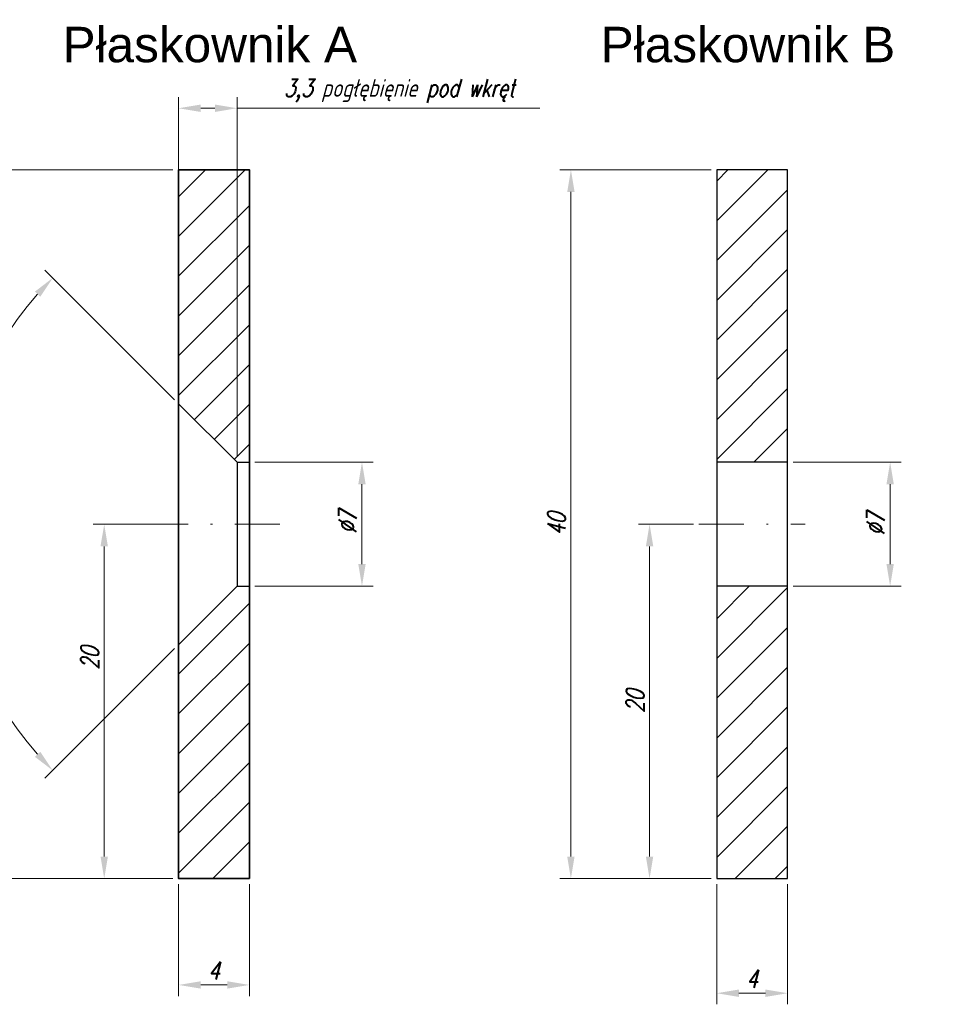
# Model space of a CAD drawing. Header units: millimetres. Extents: x -176817 to 571382, y -58489 to 156123.
# Tile 115 of 256: x -73464 to -73413, y 101674 to 101729. Entities that reach past the tile are written whole.
import ezdxf

# ---------------------------------------------------------------- set-up
doc = ezdxf.new("R2010")
doc.units = ezdxf.units.MM
doc.header["$LTSCALE"] = 0.2
doc.linetypes.add('DASHDOT', pattern=[25.4, 12.7, -6.35, 0, -6.35])
doc.layers.get('Defpoints').update_dxf_attribs({"lineweight": 13})
for name, color, linetype, lineweight in [('-AAA Kontur', 7, 'Continuous', 35), ('-AAA Opisy2', 71, 'Continuous', 18), ('-AAA Osie', 6, 'DASHDOT', 9), ('-AAA Widok', 2, 'Continuous', 30), ('-AAA Wymiar', 1, 'Continuous', 18), ('AM_8', 1, 'Continuous', 13)]:
    doc.layers.add(name, color=color, linetype=linetype, lineweight=lineweight)
doc.styles.get("Standard").update_dxf_attribs({"font": 'arial.ttf'})
doc.styles.add('WYMIARY', font='ROMANS.shx', dxfattribs={"width": 0.75, "oblique": 15})
doc.dimstyles.new('1 do 1', dxfattribs={"dimtxt": 2, "dimasz": 2.5, "dimexe": 1.25, "dimexo": 0.625, "dimtad": 1, "dimdec": 1, "dimtxsty": 'WYMIARY', "dimcen": 2.5, "dimclrd": 256, "dimclre": 256, "dimclrt": 5, "dimadec": 0, "dimazin": 0, "dimtfac": 1, "dimtdec": 1, "dimtmove": 0, "dimatfit": 3, "dimfxl": 1.25, "dimlwd": -1, "dimlwe": -1, "dimarcsym": 0})

# ---------------------------------------------------------------- blocks, each defined once
blk = doc.blocks.new('*D70')
at = {"layer": '-AAA Wymiar', "transparency": 16777216}
for p, q in [((-73455.361, 101707.815), (-73462.677, 101715.13)), ((-73455.361, 101693.773), (-73462.677, 101686.458))]:
    blk.add_line(p, q, dxfattribs=at)
blk.add_arc((-73448.34, 101700.794), 19.65, 138.6455, 221.3545, dxfattribs=at)
for points in [[(-73463.242, 101713.919), (-73462.938, 101713.634), (-73462.235, 101714.688)], [(-73462.938, 101687.954), (-73463.242, 101687.669), (-73462.235, 101686.9)]]:
    blk.add_solid(points, dxfattribs=at)
at = {"layer": 'Defpoints', "color": 0, "transparency": 16777216}
for p in [(-73455.14, 101707.594, 0), (-73467.32, 101705.88), (-73451.84, 101704.294, 0), (-73451.84, 101697.294, 0), (-73455.14, 101693.994, 0)]:
    blk.add_point(p, dxfattribs=at)
at = {"layer": '-AAA Wymiar', "color": 5, "transparency": 16777216, "insert": (-73468.802, 101700.794), "char_height": 1, "attachment_point": 5, "rotation": 90, "style": 'WYMIARY'}
blk.add_mtext('90°', dxfattribs=at)
blk = doc.blocks.new('*D71')
at = {"layer": '-AAA Wymiar', "transparency": 16777216}
for p, q in [((-73450.828, 101704.294), (-73444.166, 101704.294)), ((-73444.791, 101703.044), (-73444.791, 101698.544)), ((-73450.828, 101697.294), (-73444.166, 101697.294))]:
    blk.add_line(p, q, dxfattribs=at)
for points in [[(-73444.999, 101703.044), (-73444.582, 101703.044), (-73444.791, 101704.294)], [(-73444.999, 101698.544), (-73444.582, 101698.544), (-73444.791, 101697.294)]]:
    blk.add_solid(points, dxfattribs=at)
at = {"layer": 'Defpoints', "color": 0, "transparency": 16777216}
for p in [(-73451.14, 101704.294, 0), (-73451.14, 101697.294, 0), (-73444.791, 101697.294)]:
    blk.add_point(p, dxfattribs=at)
at = {"layer": '-AAA Wymiar', "color": 5, "transparency": 16777216, "insert": (-73445.603, 101700.901), "char_height": 1, "attachment_point": 5, "rotation": 90, "style": 'WYMIARY'}
blk.add_mtext('%%c7', dxfattribs=at)
blk = doc.blocks.new('*D72')
at = {"layer": '-AAA Wymiar', "transparency": 16777216}
for p, q in [((-73455.453, 101720.794), (-73473.568, 101720.794)), ((-73472.943, 101719.544), (-73472.943, 101682.044)), ((-73455.453, 101680.794), (-73473.568, 101680.794))]:
    blk.add_line(p, q, dxfattribs=at)
for points in [[(-73473.152, 101719.544), (-73472.735, 101719.544), (-73472.943, 101720.794)], [(-73473.152, 101682.044), (-73472.735, 101682.044), (-73472.943, 101680.794)]]:
    blk.add_solid(points, dxfattribs=at)
at = {"layer": 'Defpoints', "color": 0, "transparency": 16777216}
for p in [(-73455.14, 101720.794, 0), (-73472.943, 101680.794), (-73455.14, 101680.794, 0)]:
    blk.add_point(p, dxfattribs=at)
at = {"layer": '-AAA Wymiar', "color": 5, "transparency": 16777216, "insert": (-73473.756, 101700.794), "char_height": 1, "attachment_point": 5, "rotation": 90, "style": 'WYMIARY'}
blk.add_mtext('40', dxfattribs=at)
blk = doc.blocks.new('*D73')
at = {"layer": '-AAA Wymiar', "transparency": 16777216}
for p, q in [((-73455.14, 101707.906), (-73455.14, 101724.89)), ((-73451.84, 101704.606), (-73451.84, 101724.89)), ((-73453.89, 101724.265), (-73453.09, 101724.265)), ((-73451.84, 101724.265), (-73434.766, 101724.265))]:
    blk.add_line(p, q, dxfattribs=at)
for points in [[(-73453.89, 101724.473), (-73453.89, 101724.056), (-73455.14, 101724.265)], [(-73453.09, 101724.473), (-73453.09, 101724.056), (-73451.84, 101724.265)]]:
    blk.add_solid(points, dxfattribs=at)
at = {"layer": 'Defpoints', "color": 0, "transparency": 16777216}
for p in [(-73451.84, 101724.265), (-73455.14, 101707.594, 0), (-73451.84, 101704.294, 0)]:
    blk.add_point(p, dxfattribs=at)
at = {"layer": '-AAA Wymiar', "color": 5, "transparency": 16777216, "insert": (-73442.678, 101725.244), "char_height": 1, "attachment_point": 5, "style": 'WYMIARY'}
blk.add_mtext('3,3 pogłębięnie pod wkręt', dxfattribs=at)
blk = doc.blocks.new('*D74')
at = {"layer": '-AAA Wymiar', "transparency": 16777216}
for p, q in [((-73455.453, 101700.794), (-73459.957, 101700.794)), ((-73459.332, 101682.044), (-73459.332, 101699.544)), ((-73455.453, 101680.794), (-73459.957, 101680.794))]:
    blk.add_line(p, q, dxfattribs=at)
for points in [[(-73459.541, 101699.544), (-73459.124, 101699.544), (-73459.332, 101700.794)], [(-73459.541, 101682.044), (-73459.124, 101682.044), (-73459.332, 101680.794)]]:
    blk.add_solid(points, dxfattribs=at)
at = {"layer": 'Defpoints', "color": 0, "transparency": 16777216}
for p in [(-73459.332, 101700.794), (-73455.14, 101700.794), (-73455.14, 101680.794)]:
    blk.add_point(p, dxfattribs=at)
at = {"layer": '-AAA Wymiar', "color": 5, "transparency": 16777216, "insert": (-73460.145, 101693.227), "char_height": 1, "attachment_point": 5, "rotation": 90, "style": 'WYMIARY'}
blk.add_mtext('20', dxfattribs=at)
blk = doc.blocks.new('*D75')
at = {"layer": '-AAA Wymiar', "transparency": 16777216}
for p, q in [((-73455.14, 101680.481), (-73455.14, 101674.172)), ((-73451.14, 101680.481), (-73451.14, 101674.172)), ((-73452.39, 101674.797), (-73453.89, 101674.797))]:
    blk.add_line(p, q, dxfattribs=at)
for points in [[(-73453.89, 101675.005), (-73453.89, 101674.589), (-73455.14, 101674.797)], [(-73452.39, 101675.005), (-73452.39, 101674.589), (-73451.14, 101674.797)]]:
    blk.add_solid(points, dxfattribs=at)
at = {"layer": 'Defpoints', "color": 0, "transparency": 16777216}
for p in [(-73455.14, 101680.794, 0), (-73451.14, 101680.794, 0), (-73455.14, 101674.797)]:
    blk.add_point(p, dxfattribs=at)
at = {"layer": '-AAA Wymiar', "color": 5, "transparency": 16777216, "insert": (-73453.14, 101675.609), "char_height": 1, "attachment_point": 5, "style": 'WYMIARY'}
blk.add_mtext('4', dxfattribs=at)
blk = doc.blocks.new('*D76')
at = {"layer": '-AAA Wymiar', "transparency": 16777216}
for p, q in [((-73420.467, 101704.294), (-73414.369, 101704.294)), ((-73414.994, 101703.044), (-73414.994, 101698.544)), ((-73420.467, 101697.294), (-73414.369, 101697.294))]:
    blk.add_line(p, q, dxfattribs=at)
for points in [[(-73415.202, 101703.044), (-73414.786, 101703.044), (-73414.994, 101704.294)], [(-73415.202, 101698.544), (-73414.786, 101698.544), (-73414.994, 101697.294)]]:
    blk.add_solid(points, dxfattribs=at)
at = {"layer": 'Defpoints', "color": 0, "transparency": 16777216}
for p in [(-73420.78, 101704.294, 0), (-73420.78, 101697.294, 0), (-73414.994, 101697.294)]:
    blk.add_point(p, dxfattribs=at)
at = {"layer": '-AAA Wymiar', "color": 5, "transparency": 16777216, "insert": (-73415.806, 101700.794), "char_height": 1, "attachment_point": 5, "rotation": 90, "style": 'WYMIARY'}
blk.add_mtext('%%C7', dxfattribs=at)
blk = doc.blocks.new('*D77')
at = {"layer": '-AAA Wymiar', "transparency": 16777216}
for p, q in [((-73426.092, 101700.794), (-73429.191, 101700.794)), ((-73428.566, 101682.044), (-73428.566, 101699.544)), ((-73425.092, 101680.794), (-73429.191, 101680.794))]:
    blk.add_line(p, q, dxfattribs=at)
for points in [[(-73428.775, 101699.544), (-73428.358, 101699.544), (-73428.566, 101700.794)], [(-73428.775, 101682.044), (-73428.358, 101682.044), (-73428.566, 101680.794)]]:
    blk.add_solid(points, dxfattribs=at)
at = {"layer": 'Defpoints', "color": 0, "transparency": 16777216}
for p in [(-73428.566, 101700.794), (-73425.78, 101700.794), (-73424.78, 101680.794)]:
    blk.add_point(p, dxfattribs=at)
at = {"layer": '-AAA Wymiar', "color": 5, "transparency": 16777216, "insert": (-73429.379, 101690.794), "char_height": 1, "attachment_point": 5, "rotation": 90, "style": 'WYMIARY'}
blk.add_mtext('20', dxfattribs=at)
blk = doc.blocks.new('*D78')
at = {"layer": '-AAA Wymiar', "transparency": 16777216}
for p, q in [((-73425.092, 101720.794), (-73433.629, 101720.794)), ((-73433.004, 101682.044), (-73433.004, 101719.544)), ((-73425.092, 101680.794), (-73433.629, 101680.794))]:
    blk.add_line(p, q, dxfattribs=at)
for points in [[(-73433.212, 101719.544), (-73432.796, 101719.544), (-73433.004, 101720.794)], [(-73433.212, 101682.044), (-73432.796, 101682.044), (-73433.004, 101680.794)]]:
    blk.add_solid(points, dxfattribs=at)
at = {"layer": 'Defpoints', "color": 0, "transparency": 16777216}
for p in [(-73433.004, 101720.794), (-73424.78, 101720.794), (-73424.78, 101680.794)]:
    blk.add_point(p, dxfattribs=at)
at = {"layer": '-AAA Wymiar', "color": 5, "transparency": 16777216, "insert": (-73433.816, 101700.794), "char_height": 1, "attachment_point": 5, "rotation": 90, "style": 'WYMIARY'}
blk.add_mtext('40', dxfattribs=at)
blk = doc.blocks.new('*D79')
at = {"layer": '-AAA Wymiar', "transparency": 16777216}
for p, q in [((-73424.78, 101680.481), (-73424.78, 101673.704)), ((-73420.78, 101680.481), (-73420.78, 101673.704)), ((-73423.53, 101674.329), (-73422.03, 101674.329))]:
    blk.add_line(p, q, dxfattribs=at)
for points in [[(-73423.53, 101674.538), (-73423.53, 101674.121), (-73424.78, 101674.329)], [(-73422.03, 101674.538), (-73422.03, 101674.121), (-73420.78, 101674.329)]]:
    blk.add_solid(points, dxfattribs=at)
at = {"layer": 'Defpoints', "color": 0, "transparency": 16777216}
for p in [(-73424.78, 101680.794), (-73420.78, 101680.794), (-73420.78, 101674.329)]:
    blk.add_point(p, dxfattribs=at)
at = {"layer": '-AAA Wymiar', "color": 5, "transparency": 16777216, "insert": (-73422.78, 101675.142), "char_height": 1, "attachment_point": 5, "style": 'WYMIARY'}
blk.add_mtext('4', dxfattribs=at)

msp = doc.modelspace()

# ---------------------------------------------------------------- hatches: boundary and pattern name
at = {"layer": 'AM_8'}
h = msp.add_hatch(dxfattribs=at)
h.set_pattern_fill('ANSI31', color=256, scale=0.5, style=0)
h.set_pattern_definition([(45, (-3754.0533, 694.4681), (-1.122532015, 1.122532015), [])])
h.paths.add_polyline_path([(-73451.1403, 101720.794), (-73455.1403, 101720.794), (-73455.1403, 101707.594), (-73451.8403, 101704.294), (-73451.1403, 101704.294)])
h.paths.add_polyline_path([(-73451.1403, 101697.294), (-73451.8403, 101697.294), (-73455.1403, 101693.994), (-73455.1403, 101680.794), (-73451.1403, 101680.794)])
h = msp.add_hatch(dxfattribs=at)
h.set_pattern_fill('ANSI31', color=256, scale=0.5, angle=180, style=0)
h.set_pattern_definition([(225, (-158879.5797, 79924.1495), (1.122532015, -1.122532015), [])])
h.paths.add_polyline_path([(-73424.7797, 101697.294), (-73424.7797, 101680.794), (-73420.7797, 101680.794), (-73420.7797, 101697.294)])
h.paths.add_polyline_path([(-73424.7797, 101720.794), (-73424.7797, 101704.294), (-73420.7797, 101704.294), (-73420.7797, 101706.794), (-73420.7797, 101720.794)])

# ---------------------------------------------------------------- linework, layer by layer
at = {"layer": '-AAA Kontur'}
msp.add_lwpolyline([(-73451.1403, 101680.794), (-73451.1403, 101720.794), (-73455.1403, 101720.794), (-73455.1403, 101680.794)], close=True, dxfattribs=at)
at = {"layer": '-AAA Osie'}
for p, q in [((-73457.1403, 101700.794), (-73449.1403, 101700.794)), ((-73425.7797, 101700.794), (-73419.7797, 101700.794))]:
    msp.add_line(p, q, dxfattribs=at)
at = {"layer": '-AAA Widok'}
for p, q in [((-73451.8403, 101704.294, 0), (-73451.8403, 101697.294, 0)), ((-73420.7797, 101704.294, 0), (-73424.7797, 101704.294)), ((-73420.7797, 101697.294, 0), (-73424.7797, 101697.294))]:
    msp.add_line(p, q, dxfattribs=at)
at = {"layer": '-AAA Widok', "elevation": 0}
msp.add_lwpolyline([(-73451.1403, 101680.794), (-73451.1403, 101720.794), (-73455.1403, 101720.794), (-73455.1403, 101680.794)], close=True, dxfattribs=at)
at = {"layer": '-AAA Widok'}
msp.add_lwpolyline([(-73420.7797, 101680.794), (-73420.7797, 101720.794), (-73424.7797, 101720.794), (-73424.7797, 101680.794)], close=True, dxfattribs=at)
at = {"layer": '-AAA Widok', "elevation": 0}
for points in [[(-73455.1403, 101707.594), (-73451.8403, 101704.294), (-73451.1403, 101704.294)], [(-73455.1403, 101693.994), (-73451.8403, 101697.294), (-73451.1403, 101697.294)]]:
    msp.add_lwpolyline(points, dxfattribs=at)

# ---------------------------------------------------------------- texts
at = {"layer": '-AAA Opisy2', "char_height": 2, "width": 1395.235839, "attachment_point": 1}
for s, insert in [('Płaskownik A', (-73461.6824, 101728.8604)), ('Płaskownik B', (-73431.3219, 101728.8604))]:
    msp.add_mtext(s, dxfattribs=dict(at, insert=insert))

# ---------------------------------------------------------------- dimensions: what is measured, and where the dimension line sits
at = {"layer": '-AAA Wymiar', "color": 3}
dim = msp.add_linear_dim(base=(-73451.8403, 101724.2648), p1=(-73455.1403, 101707.594, 0), p2=(-73451.8403, 101704.294, 0), text='<> pogłębięnie pod wkręt', dimstyle='1 do 1', override={"dimscale": 0.5}, dxfattribs=at)
dim.commit()
dim.dimension.update_dxf_attribs({"geometry": '*D73', "text_midpoint": (-73442.6783, 101725.2439)})
for base, p1, p2, override, picture, middle in [((-73472.9435, 101680.794), (-73455.1403, 101720.794, 0), (-73455.1403, 101680.794, 0), {"dimscale": 0.5, "dimlfac": 1}, '*D72', (-73472.9435, 101700.794)), ((-73459.3322, 101700.794), (-73455.1403, 101680.794), (-73455.1403, 101700.794), {"dimscale": 0.5}, '*D74', (-73459.3322, 101693.2266))]:
    dim = msp.add_linear_dim(base=base, p1=p1, p2=p2, angle=90, dimstyle='1 do 1', override=override, dxfattribs=at)
    dim.commit()
    dim.dimension.update_dxf_attribs({"geometry": picture, "text_midpoint": middle, "dimtype": 160})
for base, p2, picture, middle in [((-73433.0038, 101720.794), (-73424.7797, 101720.794), '*D78', (-73433.8163, 101700.794)), ((-73428.5664, 101700.794), (-73425.7797, 101700.794), '*D77', (-73429.3789, 101690.794))]:
    dim = msp.add_linear_dim(base=base, p1=(-73424.7797, 101680.794), p2=p2, angle=90, dimstyle='1 do 1', override={"dimscale": 0.5}, dxfattribs=at)
    dim.commit()
    dim.dimension.update_dxf_attribs({"geometry": picture, "text_midpoint": middle})
dim = msp.add_angular_dim_2l(base=(-73467.3203, 101705.8797), line1=((-73455.1403, 101693.994, 0), (-73451.8403, 101697.294, 0)), line2=((-73455.1403, 101707.594, 0), (-73451.8403, 101704.294, 0)), dimstyle='1 do 1', override={"dimscale": 0.5}, dxfattribs=at)
dim.commit()
dim.dimension.update_dxf_attribs({"geometry": '*D70', "text_midpoint": (-73467.9899, 101700.794), "dimtype": 162})
dim = msp.add_linear_dim(base=(-73444.7908, 101697.294), p1=(-73451.1403, 101704.294, 0), p2=(-73451.1403, 101697.294, 0), angle=270, text='%%c<>', dimstyle='1 do 1', override={"dimscale": 0.5}, dxfattribs=at)
dim.commit()
dim.dimension.update_dxf_attribs({"geometry": '*D71', "text_midpoint": (-73444.7908, 101700.9009), "dimtype": 161})
dim = msp.add_linear_dim(base=(-73414.994, 101697.294), p1=(-73420.7797, 101704.294, 0), p2=(-73420.7797, 101697.294, 0), angle=90, text='%%C<>', dimstyle='1 do 1', override={"dimscale": 0.5}, dxfattribs=at)
dim.commit()
dim.dimension.update_dxf_attribs({"geometry": '*D76', "text_midpoint": (-73415.8065, 101700.794)})
for base, p1, p2, picture, middle in [((-73455.1403, 101674.797), (-73451.1403, 101680.794, 0), (-73455.1403, 101680.794, 0), '*D75', (-73453.1403, 101675.6095)), ((-73420.7797, 101674.3292), (-73424.7797, 101680.794), (-73420.7797, 101680.794), '*D79', (-73422.7797, 101675.1417))]:
    dim = msp.add_linear_dim(base=base, p1=p1, p2=p2, dimstyle='1 do 1', override={"dimscale": 0.5}, dxfattribs=at)
    dim.commit()
    dim.dimension.update_dxf_attribs({"geometry": picture, "text_midpoint": middle})

doc.saveas('drawing.dxf')
